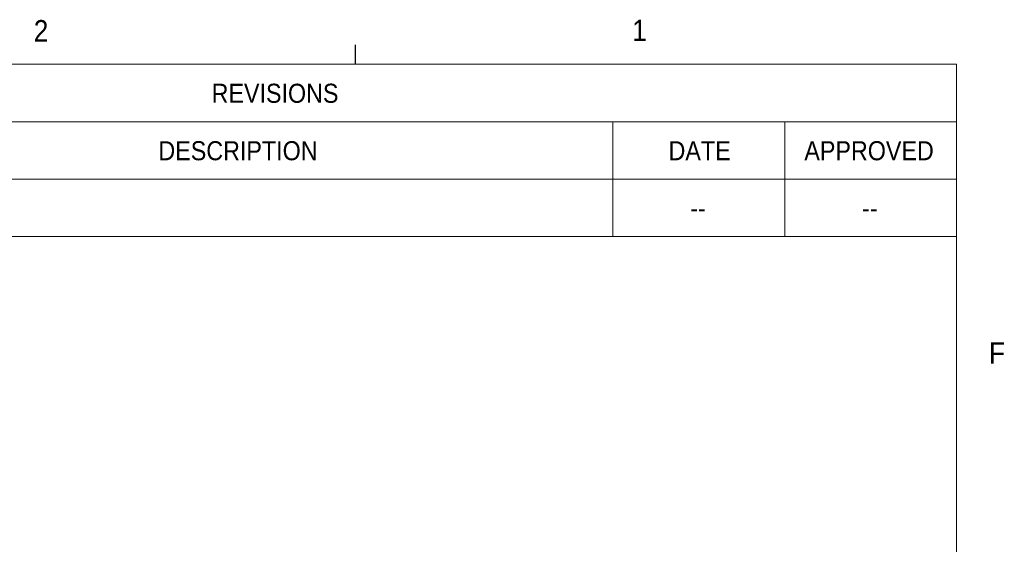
# Paper-space layout '6' of a CAD drawing. Header units: inches. Extents: x 2 to 174, y -5 to 135.
# Tile 26 of 26: x 139 to 174, y 117 to 135. Entities that reach past the tile are written whole.
import ezdxf

# ---------------------------------------------------------------- set-up
doc = ezdxf.new("R2010")
doc.units = ezdxf.units.IN
doc.header["$MEASUREMENT"] = 0
doc.layers.add('FORMAT', color=7, linetype='Continuous')
doc.styles.add('SLDTEXTSTYLE0', font='GOTHIC.TTF', dxfattribs={"width": 0.913})

# ---------------------------------------------------------------- blocks, each defined once
blk = doc.blocks.new('SW_TABLEANNOTATION_5')
at = {"color": 0, "linetype": 'Continuous', "lineweight": 0, "ltscale": 8}
for p, q in [((47.625, 0), (0, 0)), ((47.625, -6.024), (47.625, 0)), ((0, -2.008), (47.625, -2.008)), ((35.625, -2.008), (35.625, -4.016)), ((41.625, -2.008), (41.625, -4.016)), ((0, -4.016), (47.625, -4.016)), ((35.625, -4.016), (35.625, -6.024)), ((41.625, -4.016), (41.625, -6.024)), ((0, -6.024), (47.625, -6.024))]:
    blk.add_line(p, q, dxfattribs=at)
at = {"color": 0, "linetype": 'Continuous', "lineweight": 0, "ltscale": 8, "attachment_point": 1, "style": 'SLDTEXTSTYLE0'}
for s, insert, char_height in [('REVISIONS', (21.6, -0.682), 0.6667), ('DESCRIPTION', (19.74, -2.69), 0.66667), ('DATE', (37.567, -2.69), 0.6667), ('APPROVED', (42.313, -2.69), 0.6667), ('--', (38.329, -4.698), 0.6667), ('--', (44.329, -4.698), 0.6667)]:
    blk.add_mtext(s, dxfattribs=dict(at, insert=insert, char_height=char_height))

psp = doc.layouts.new('6')

# ---------------------------------------------------------------- linework, layer by layer
at = {"layer": 'FORMAT', "ltscale": 8}
psp.add_line((151.183, 133.285), (151.183, 133.963), dxfattribs=at)
at = {"layer": 'FORMAT', "lineweight": 0, "ltscale": 8}
for p in [(4.183, 133.285), (172.183, 3.285)]:
    psp.add_line(p, (172.183, 133.285), dxfattribs=at)

# ---------------------------------------------------------------- block references
at = {"color": 7, "linetype": 'Continuous', "lineweight": 0, "ltscale": 8}
psp.add_blockref('SW_TABLEANNOTATION_5', (124.559, 133.285), dxfattribs=at)

# ---------------------------------------------------------------- texts
at = {"layer": 'FORMAT', "color": 7, "ltscale": 8, "char_height": 0.75, "attachment_point": 1, "style": 'SLDTEXTSTYLE0'}
for s, insert in [('2', (139.943, 134.828)), ('1', (160.857, 134.842)), ('F', (173.324, 123.563))]:
    psp.add_mtext(s, dxfattribs=dict(at, insert=insert))

doc.saveas('drawing.dxf')
